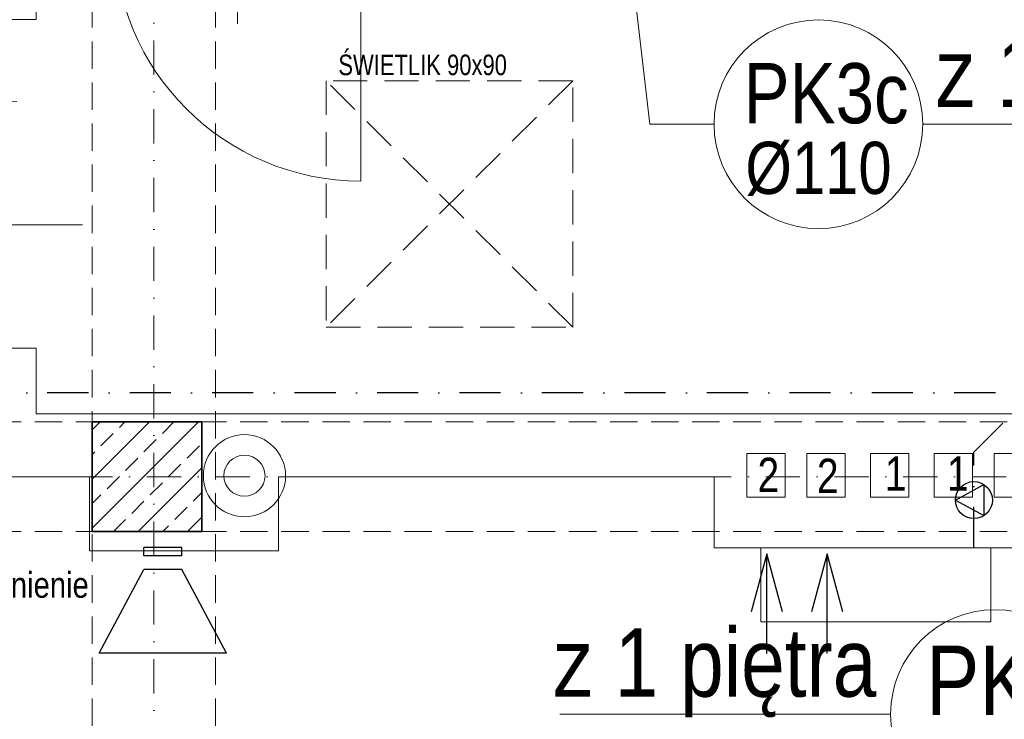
# Model space of a CAD drawing. Header units: millimetres. Extents: x -96593 to 66336, y -23969 to 7139.
# Tile 161 of 256: x -74765 to -74405, y -17644 to -17389. Entities that reach past the tile are written whole.
import ezdxf
from ezdxf.enums import TextEntityAlignment as Align

# ---------------------------------------------------------------- set-up
doc = ezdxf.new("R2010")
doc.units = ezdxf.units.MM
doc.linetypes.add('DASHDOT', pattern=[1, 0.5, -0.25, 0, -0.25])
doc.linetypes.add('DASHED', pattern=[0.75, 0.5, -0.25])
for name, color, linetype, lineweight in [('BA_drz', 7, 'Continuous', 18), ('BA_txs', 2, 'Continuous', 18), ('Hp', 1, 'Continuous', 18), ('mm_klima_PROJ', 86, 'Continuous', 35), ('mm_klimatyzacja', 94, 'Continuous', 50), ('MM_KS_OPISY', 7, 'Continuous', 9), ('mm_SKROPLINY', 3, 'DASHDOT', 30), ('mm_WENT_graw', 200, 'Continuous', 15), ('mm_went_opis', 7, 'Continuous', 15), ('PG_KONSTRUKCJA', 5, 'Continuous', 35), ('PG_OSIE', 1, 'DASHDOT', 18), ('PG_PODCIĄGI', 1, 'DASHED', 18), ('PG_SZRAF', 1, 'Continuous', 18), ('PG_WENTYLACJA', 1, 'Continuous', 18), ('PG_WIDOKOWE_CIENKIE', 1, 'Continuous', 18), ('PG_ŚCIANY_DZIAŁOWE', 3, 'Continuous', 18), ('PG_ŚWIETLIKI', 1, 'DASHED', 18), ('WYPOSAŻENIE GARAŻU', 253, 'Continuous', 5)]:
    doc.layers.add(name, color=color, linetype=linetype, lineweight=lineweight)
doc.layers.add('PG_POMOCNICZNE', color=6, linetype='Continuous', lineweight=18, plot=False)
doc.styles.add('BIKTC', font='bikromsw.shx', dxfattribs={"width": 0.8})
doc.styles.add('BIKTS', font='bikromsw.shx', dxfattribs={"width": 0.85})
doc.styles.get("Standard").update_dxf_attribs({"font": 'arial.ttf'})

# ---------------------------------------------------------------- blocks, each defined once
blk = doc.blocks.new('skrop')
at = {"layer": 'mm_SKROPLINY', "color": 0, "linetype": 'ByBlock', "lineweight": 30}
for p, q in [((-807.06, -12100.94), (-799.34, -12096.74)), ((-799.34, -12096.74), (-799.34, -12105.14)), ((-807.06, -12100.94), (-799.34, -12105.14))]:
    blk.add_line(p, q, dxfattribs=at)
blk.add_circle((-802.06, -12100.94), 5, dxfattribs=at)
blk = doc.blocks.new('A$C243F7E6F')
at = {"layer": 'PG_SZRAF'}
h = blk.add_hatch(dxfattribs=at)
h.set_pattern_fill('ANSI33', color=256, scale=2)
h.set_pattern_definition([(45, (-6891.598, -2675.306), (-8.980256, 8.980256), []), (45, (-6882.618, -2675.306), (-8.980256, 8.980256), [6.35, -3.175])])
h.paths.add_polyline_path([(0, 0), (40, 0), (40, -40), (0, -40)])
at = {"layer": 'PG_KONSTRUKCJA'}
blk.add_lwpolyline([(0, 0), (40, 0), (40, -40), (0, -40), (0, 0)], dxfattribs=at)
blk = doc.blocks.new('dr1h901')
at = {"color": 0}
blk.add_line((-0.5, 0), (-0.5, 1), dxfattribs=at)
blk.add_line((0, 0.3622), (0, -0.2655))
blk.add_arc((-0.5, 0), 1, 0, 90, dxfattribs=at)
blk = doc.blocks.new('A$Cb1a75cff')
at = {"layer": 'PG_ŚWIETLIKI', "ltscale": 25}
for p, q in [((90, 90), (0, 90)), ((0, 90), (0, 0)), ((90, 90), (0, 0)), ((0, 90), (90, 0)), ((90, 0), (90, 90)), ((0, 0), (90, 0))]:
    blk.add_line(p, q, dxfattribs=at)
at = {"layer": 'Hp', "style": 'BIKTC', "width": 0.8}
blk.add_text('ŚWIETLIK 90x90', height=7.5, rotation=90, dxfattribs=at).set_placement((0.2, 35.22), align=Align.BOTTOM_CENTER)
blk = doc.blocks.new('A$Cb13e7735')
at = {"layer": 'WYPOSAŻENIE GARAŻU', "color": 1, "lineweight": 30}
for p, q in [((0, 38.53), (46.39, 38.53)), ((0, 38.53), (16.22, 8)), ((46.39, 38.53), (30.17, 8)), ((16.22, 8), (23.19, 8)), ((23.19, 8), (30.17, 8)), ((16.22, 3), (23.19, 3)), ((16.22, 3), (16.22, 0)), ((23.19, 3), (30.17, 3)), ((30.17, 3), (30.17, 0)), ((16.22, 0), (30.17, 0))]:
    blk.add_line(p, q, dxfattribs=at)
blk = doc.blocks.new('A$C3e5ab8de')
at = {"layer": 'PG_WIDOKOWE_CIENKIE', "color": 40, "true_color": 0xf8d731}
for points in [[(1102.29, 23.13), (1116.29, 23.13), (1116.29, 7.13), (1102.29, 7.13)], [(1124.17, 23.13), (1138.17, 23.13), (1138.17, 7.13), (1124.17, 7.13)], [(1161.42, 23.13), (1147.42, 23.13), (1147.42, 7.13), (1161.42, 7.13)], [(1184.67, 23.13), (1170.67, 23.13), (1170.67, 7.13), (1184.67, 7.13)], [(1206.54, 23.13), (1192.54, 23.13), (1192.54, 7.13), (1206.54, 7.13)]]:
    blk.add_lwpolyline(points, close=True, dxfattribs=at)
for radius in [15, 7.5]:
    blk.add_circle((918.87, 15), radius, dxfattribs=at)
blk = doc.blocks.new('A$C370B491A')
at = {"layer": 'mm_went_opis', "color": 252, "lineweight": 30}
for points in [[(1991.82, 743.39), (1986.13, 764.65), (1980.43, 743.39)], [(1986.13, 728.2), (1986.13, 764.65)], [(2013.83, 743.39), (2008.13, 764.65), (2002.43, 743.39)], [(2008.13, 728.2), (2008.13, 764.65)]]:
    blk.add_lwpolyline(points, dxfattribs=at)
at = {"layer": 'PG_OSIE', "color": 252, "ltscale": 25}
for points in [[(1762.38, 2784.36), (1762.38, 0)], [(605.21, 792.76), (2885.46, 792.76)]]:
    blk.add_lwpolyline(points, dxfattribs=at)
at = {"layer": 'PG_PODCIĄGI', "color": 252, "ltscale": 20}
for points in [[(1739.88, 2631.76), (1739.88, 157.76)], [(1784.88, 2631.76), (1784.88, 157.76)], [(833.88, 812.76), (2687.88, 812.76)], [(833.88, 772.76), (2687.88, 772.76)]]:
    blk.add_lwpolyline(points, dxfattribs=at)
at = {"layer": 'PG_POMOCNICZNE', "color": 252}
for points in [[(2252.38, 815.76), (1719.38, 815.76), (1719.38, 839.76), (1705.38, 839.76), (1705.38, 959.76), (1719.38, 959.76), (1719.38, 982.76), (1874.38, 982.76), (1874.38, 1160.76), (2061.38, 1160.76), (2061.38, 1377.76)], [(1092.38, 773.76), (1289.88, 773.76), (1289.88, 769.76), (1334.88, 769.76), (1334.88, 797.76), (1408.88, 797.76), (1408.88, 772.76), (1508.88, 772.76), (1508.88, 792.76), (1738.88, 792.76), (1738.88, 765.76), (1807.88, 765.76), (1807.88, 792.76), (1966.88, 792.76), (1966.88, 766.76), (2084.88, 766.76), (2084.88, 792.76), (2164.88, 792.76), (2164.88, 767.76), (2188.38, 767.76), (2188.38, 188.76)]]:
    blk.add_lwpolyline(points, dxfattribs=at)
at = {"layer": 'PG_ŚCIANY_DZIAŁOWE', "color": 252}
blk.add_lwpolyline([(1652.38, 814.76), (1652.38, 792.76), (1738.88, 792.76), (1738.88, 765.76), (1807.88, 765.76), (1807.88, 792.76), (1966.88, 792.76), (1966.88, 766.76), (2084.88, 766.76), (2084.88, 792.76), (2164.88, 792.76), (2164.88, 767.76), (2207.38, 767.76), (2207.38, 772.76), (2236.38, 772.76), (2236.38, 801.76), (2246.88, 801.76), (2246.88, 815.76), (1719.38, 815.76), (1719.38, 839.76), (1705.38, 839.76), (1705.38, 814.76), (1652.38, 814.76)], dxfattribs=at)
at = {"layer": 'BA_drz', "color": 252, "xscale": 90, "yscale": 90, "zscale": -90, "rotation": 180}
blk.add_blockref('dr1h901', (1792.88, 990.76), dxfattribs=at)
at = {"layer": 'BA_drz', "color": 252, "extrusion": (0, 0, -1), "xscale": -90, "yscale": 89.99999999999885, "zscale": 90, "rotation": 270}
blk.add_blockref('dr1h901', (-1712.38, 884.76), dxfattribs=at)
at = {"layer": 'PG_KONSTRUKCJA', "color": 252}
blk.add_blockref('A$C243F7E6F', (1739.88, 812.76), dxfattribs=at)
at = {"layer": 'PG_WENTYLACJA', "color": 252}
blk.add_blockref('A$C3e5ab8de', (876.56, 778.13), dxfattribs=at)
at = {"layer": 'PG_WIDOKOWE_CIENKIE', "color": 252, "lineweight": 30, "rotation": 180}
blk.add_blockref('A$Cb13e7735', (1788.84, 766.91), dxfattribs=at)
at = {"layer": 'PG_ŚWIETLIKI', "color": 252, "rotation": 270}
blk.add_blockref('A$Cb1a75cff', (1825.25, 937.37), dxfattribs=at)
at = {"layer": 'BA_txs', "color": 252, "insert": (1678.76, 757.94), "char_height": 9.375, "width": 793.7526, "attachment_point": 1, "style": 'BIKTS'}
blk.add_mtext('nagłośnienie\\Psali', dxfattribs=at)
at = {"layer": 'mm_went_opis', "color": 252, "lineweight": 30, "style": 'BIKTS', "width": 0.85}
for s, p in [('2', (1982.73, 787.2)), ('2', (2004.39, 786.86)), ('1', (2029.18, 787.67)), ('1', (2051.89, 787.67))]:
    blk.add_text(s, height=12.5, dxfattribs=at).set_placement(p)

msp = doc.modelspace()

# ---------------------------------------------------------------- linework, layer by layer
at = {"layer": 'mm_klimatyzacja', "color": 3, "linetype": 'Continuous', "lineweight": 20, "ltscale": 50}
msp.add_lwpolyline([(-74410.34, -17608.66), (-74494.34, -17608.66), (-74494.34, -17581.66), (-74410.34, -17581.66)], close=True, dxfattribs=at)
at = {"layer": 'MM_KS_OPISY'}
for p, q in [((-74534.79, -17426.93), (-74565.34, -17164.16)), ((-74511.39, -17426.93), (-74534.79, -17426.93)), ((-74435.19, -17426.93), (-74314.5, -17426.93)), ((-74567.61, -17642.31), (-74446.92, -17642.31))]:
    msp.add_line(p, q, dxfattribs=at)
for centre in [(-74473.29, -17426.93), (-74408.82, -17642.31)]:
    msp.add_circle(centre, 38.1, dxfattribs=at)
at = {"layer": 'mm_SKROPLINY', "ltscale": 30}
for p, q in [((-74318.38, -17525.06), (-74853.48, -17525.06)), ((-74416.52, -17546.7), (-74401.88, -17532.06)), ((-74416.52, -17581.66), (-74416.52, -17546.7))]:
    msp.add_line(p, q, dxfattribs=at)

# ---------------------------------------------------------------- block references
at = {"layer": 'mm_klima_PROJ', "lineweight": 30, "xscale": 1.35, "yscale": 1.35, "zscale": 1.35}
msp.add_blockref('skrop', (-73333.74, -1227.91), dxfattribs=at)
at = {"layer": 'mm_WENT_graw', "color": 2, "lineweight": 60}
msp.add_blockref('A$C370B491A', (-76478.22, -18348.42), dxfattribs=at)

# ---------------------------------------------------------------- texts
at = {"layer": 'MM_KS_OPISY', "attachment_point": 1}
for s, width, insert, char_height in [('{\\fArial Narrow|b0|i0|c238|p34;z 1 piętra}', 200.9859, (-74430.37, -17395.61), 25), ('{\\fArial Narrow|b0|i0|c238|p34;PK3c}', 25.4, (-74500.61, -17404.59), 22), ('{\\fArial Narrow|b0|i0|c238|p34;%%C110}', 0.5033, (-74499.95, -17433.34), 19.05), ('{\\fArial Narrow|b0|i0|c238|p34;z 1 piętra\\Pna dach}', 200.9859, (-74569.94, -17610.98), 25), ('\\fArial Narrow|b0|i0|c238|p34;PK1', 0.5033, (-74433.95, -17617.32), 25.4)]:
    msp.add_mtext_dynamic_manual_height_columns(s, width=width, gutter_width=1, heights=[0], dxfattribs=dict(at, insert=insert, char_height=char_height))

doc.saveas('drawing.dxf')
